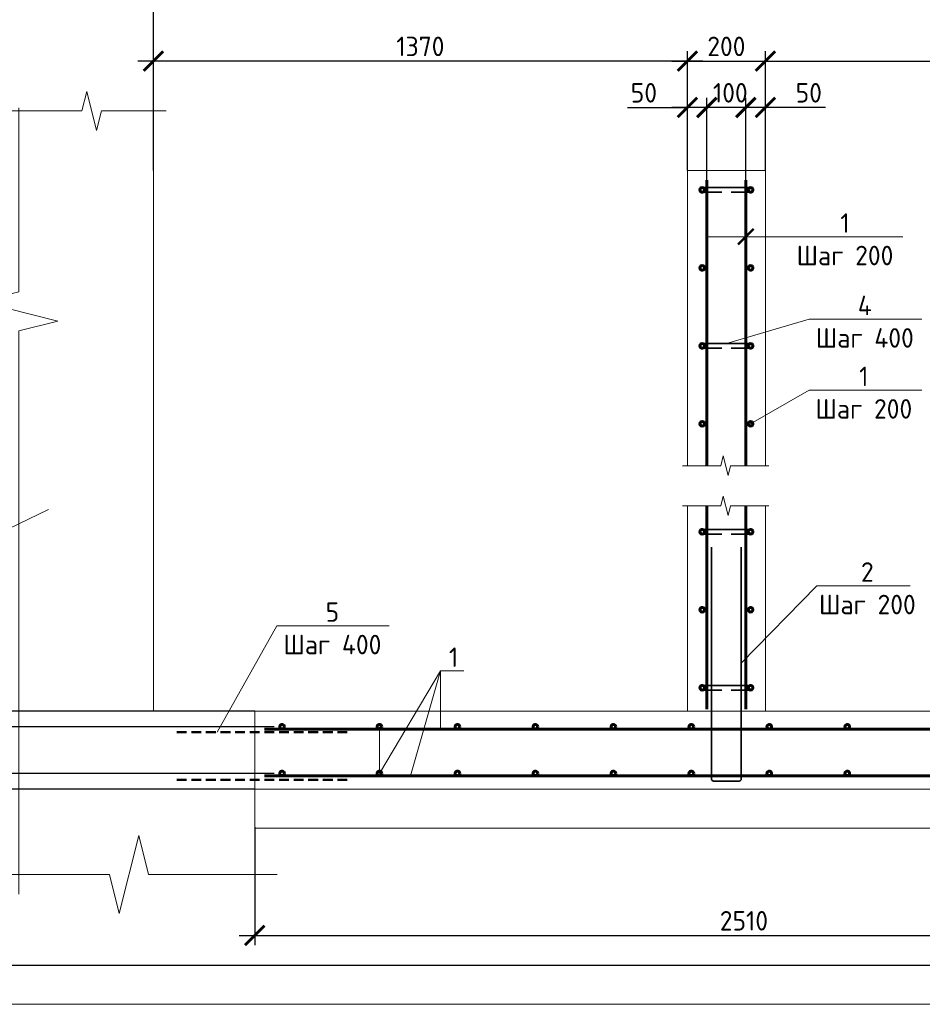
# Model space of a CAD drawing. Header units: millimetres. Extents: x 130535 to 1380046, y -231620 to 121434.
# Tile 59 of 135: x 546985 to 558562, y -7790 to 4838. Entities that reach past the tile are written whole.
import ezdxf
from ezdxf import colors
from ezdxf.entities.mleader import LeaderData, LeaderLine
from ezdxf.math import Vec2, Vec3

# ---------------------------------------------------------------- set-up
doc = ezdxf.new("R2010")
doc.units = ezdxf.units.MM
doc.linetypes.add('DASHED2', pattern=[0.375, 0.25, -0.125])
doc.layers.get('DEFPOINTS').update_dxf_attribs({"lineweight": 0})
for name, color, linetype, lineweight in [('Основная 0.35', 7, 'Continuous', 35), ('Основная 0.60', 7, 'Continuous', 60), ('РАЗМЕРЫ', 7, 'Continuous', 9), ('Символы 0.20', 7, 'Continuous', 20), ('Тонкая', 7, 'Continuous', 20), ('Тонкая 0.20', 7, 'Continuous', 20), ('ТОНКИЕ', 7, 'Continuous', 9)]:
    doc.layers.add(name, color=color, linetype=linetype, lineweight=lineweight)
doc.layers.add('ТОЛСТЫЕ_ОСНОВНЫЕ', color=7, linetype='Continuous')
doc.styles.add('GOST-2.304_Type-B', font='GOST_Common.ttf')
doc.dimstyles.new('СПДС', dxfattribs={"dimscale": 100, "dimtxt": 2.5, "dimasz": 2.5, "dimexe": 1.25, "dimexo": 0, "dimtad": 1, "dimdec": 0, "dimtxsty": 'GOST-2.304_Type-B', "dimblk": 'ARCHTICK', "dimcen": 2.5, "dimdle": 2, "dimadec": 0, "dimazin": 2, "dimtfac": 0.75, "dimtdec": 0, "dimtmove": 1, "dimatfit": 3, "dimfxl": 1, "dimtolj": 1, "dimarcsym": 1})

# ---------------------------------------------------------------- blocks, each defined once
blk = doc.blocks.new('*U1409')
at = {"layer": 'ТОЛСТЫЕ_ОСНОВНЫЕ'}
blk.add_lwpolyline([(20, 5), (589, 5), (589, 415), (20, 415)], close=True, dxfattribs=at)
at = {"layer": 'ТОНКИЕ'}
blk.add_lwpolyline([(0, 0), (594, 0), (594, 420), (0, 420)], close=True, dxfattribs=at)
blk = doc.blocks.new('*U1410')
at = {"layer": 'ТОЛСТЫЕ_ОСНОВНЫЕ'}
blk.add_lwpolyline([(20, 5), (589, 5), (589, 415), (20, 415)], close=True, dxfattribs=at)
at = {"layer": 'ТОНКИЕ'}
blk.add_lwpolyline([(0, 0), (594, 0), (594, 420), (0, 420)], close=True, dxfattribs=at)
blk = doc.blocks.new('_None')
blk = doc.blocks.new('_ArchTick')
at = {"color": 0, "linetype": 'ByBlock', "const_width": 0.15}
blk.add_lwpolyline([(-0.5, -0.5), (0.5, 0.5)], dxfattribs=at)
blk = doc.blocks.new('*D360')
at = {"layer": 'DEFPOINTS', "color": 0, "linetype": 'Continuous', "lineweight": 0, "transparency": 16777216}
for p in [(546056, -4830), (550249, -4830), (549999, -5030)]:
    blk.add_point(p, dxfattribs=at)
at = {"layer": 'РАЗМЕРЫ', "color": 0, "linetype": 'Continuous', "lineweight": -2, "transparency": 16777216}
for p, q in [((546056, -5230), (546056, -4630)), ((550249, -4830), (545931, -4830)), ((549999, -5030), (545931, -5030)), ((546056, -5937), (546056, -5030))]:
    blk.add_line(p, q, dxfattribs=at)
at = {"layer": 'РАЗМЕРЫ', "color": 0, "linetype": 'Continuous', "lineweight": -2, "transparency": 16777216, "xscale": 250, "yscale": 250, "zscale": 250}
for p, rotation in [((546056, -4830), 90), ((546056, -5030), 270)]:
    blk.add_blockref('_ArchTick', p, dxfattribs=dict(at, rotation=rotation))
at = {"layer": 'РАЗМЕРЫ', "color": 0, "linetype": 'Continuous', "lineweight": 0, "transparency": 16777216, "insert": (545869, -5724), "char_height": 250, "attachment_point": 5, "rotation": 90, "style": 'GOST-2.304_Type-B'}
blk.add_mtext('\\A1;50', dxfattribs=at)
blk = doc.blocks.new('*D361')
at = {"layer": 'DEFPOINTS', "color": 0, "linetype": 'Continuous', "lineweight": 0, "transparency": 16777216}
for p in [(546056, -4230), (550249, -4230), (550249, -4830)]:
    blk.add_point(p, dxfattribs=at)
at = {"layer": 'РАЗМЕРЫ', "color": 0, "linetype": 'Continuous', "lineweight": -2, "transparency": 16777216}
for p, q in [((546056, -5030), (546056, -4030)), ((550249, -4230), (545931, -4230)), ((550249, -4830), (545931, -4830))]:
    blk.add_line(p, q, dxfattribs=at)
at = {"layer": 'РАЗМЕРЫ', "color": 0, "linetype": 'Continuous', "lineweight": -2, "transparency": 16777216, "xscale": 250, "yscale": 250, "zscale": 250}
for p, rotation in [((546056, -4230), 90), ((546056, -4830), 270)]:
    blk.add_blockref('_ArchTick', p, dxfattribs=dict(at, rotation=rotation))
at = {"layer": 'РАЗМЕРЫ', "color": 0, "linetype": 'Continuous', "lineweight": 0, "transparency": 16777216, "insert": (545869, -4530), "char_height": 250, "attachment_point": 5, "rotation": 90, "style": 'GOST-2.304_Type-B'}
blk.add_mtext('\\A1;100', dxfattribs=at)
blk = doc.blocks.new('*D362')
at = {"layer": 'DEFPOINTS', "color": 0, "linetype": 'Continuous', "lineweight": 0, "transparency": 16777216}
for p in [(546056, -4030), (549999, -4030), (550249, -4230)]:
    blk.add_point(p, dxfattribs=at)
at = {"layer": 'РАЗМЕРЫ', "color": 0, "linetype": 'Continuous', "lineweight": -2, "transparency": 16777216}
for p, q in [((546056, -3109), (546056, -4030)), ((546056, -4430), (546056, -3830)), ((549999, -4030), (545931, -4030)), ((550249, -4230), (545931, -4230))]:
    blk.add_line(p, q, dxfattribs=at)
at = {"layer": 'РАЗМЕРЫ', "color": 0, "linetype": 'Continuous', "lineweight": -2, "transparency": 16777216, "xscale": 250, "yscale": 250, "zscale": 250}
for p, rotation in [((546056, -4030), 90), ((546056, -4230), 270)]:
    blk.add_blockref('_ArchTick', p, dxfattribs=dict(at, rotation=rotation))
at = {"layer": 'РАЗМЕРЫ', "color": 0, "linetype": 'Continuous', "lineweight": 0, "transparency": 16777216, "insert": (545869, -3321), "char_height": 250, "attachment_point": 5, "rotation": 90, "style": 'GOST-2.304_Type-B'}
blk.add_mtext('\\A1;50', dxfattribs=at)
blk = doc.blocks.new('*D366')
at = {"layer": 'DEFPOINTS', "color": 0, "linetype": 'Continuous', "lineweight": 0, "transparency": 16777216}
for p in [(562549, -4030), (549999, -5520), (562549, -6906)]:
    blk.add_point(p, dxfattribs=at)
at = {"layer": 'РАЗМЕРЫ', "color": 0, "linetype": 'Continuous', "lineweight": -2, "transparency": 16777216}
for p, q in [((562549, -4030), (562549, -7031)), ((549999, -5520), (549999, -7031)), ((549799, -6906), (562749, -6906))]:
    blk.add_line(p, q, dxfattribs=at)
at = {"layer": 'РАЗМЕРЫ', "color": 0, "linetype": 'Continuous', "lineweight": -2, "transparency": 16777216, "xscale": 250, "yscale": 250, "zscale": 250, "rotation": 180}
blk.add_blockref('_ArchTick', (549999, -6906), dxfattribs=at)
at = {"layer": 'РАЗМЕРЫ', "color": 0, "linetype": 'Continuous', "lineweight": -2, "transparency": 16777216, "xscale": 250, "yscale": 250, "zscale": 250}
blk.add_blockref('_ArchTick', (562549, -6906), dxfattribs=at)
at = {"layer": 'РАЗМЕРЫ', "color": 0, "linetype": 'Continuous', "lineweight": 0, "transparency": 16777216, "insert": (556274, -6719), "char_height": 250, "attachment_point": 5, "style": 'GOST-2.304_Type-B'}
blk.add_mtext('\\A1;2510', dxfattribs=at)
blk = doc.blocks.new('*D349')
at = {"layer": 'DEFPOINTS', "color": 0, "linetype": 'Continuous', "lineweight": 0, "transparency": 16777216}
for p in [(548699, 5238), (548699, 2905), (563549, 2905)]:
    blk.add_point(p, dxfattribs=at)
at = {"layer": 'РАЗМЕРЫ', "color": 0, "linetype": 'Continuous', "lineweight": -2, "transparency": 16777216}
for p, q in [((548699, 2905), (548699, 5363)), ((563549, 2905), (563549, 5363)), ((563749, 5238), (548499, 5238))]:
    blk.add_line(p, q, dxfattribs=at)
at = {"layer": 'РАЗМЕРЫ', "color": 0, "linetype": 'Continuous', "lineweight": -2, "transparency": 16777216, "xscale": 250, "yscale": 250, "zscale": 250, "rotation": 180}
blk.add_blockref('_ArchTick', (548699, 5238), dxfattribs=at)
at = {"layer": 'РАЗМЕРЫ', "color": 0, "linetype": 'Continuous', "lineweight": -2, "transparency": 16777216, "xscale": 250, "yscale": 250, "zscale": 250}
blk.add_blockref('_ArchTick', (563549, 5238), dxfattribs=at)
at = {"layer": 'РАЗМЕРЫ', "color": 0, "linetype": 'Continuous', "lineweight": 0, "transparency": 16777216, "insert": (556124, 5426), "char_height": 250, "attachment_point": 5, "style": 'GOST-2.304_Type-B'}
blk.add_mtext('\\A1;2970', dxfattribs=at)
blk = doc.blocks.new('*D389')
at = {"layer": 'DEFPOINTS', "color": 0, "linetype": 'Continuous', "lineweight": 0, "transparency": 16777216}
for p in [(556299, 3712), (556549, 2905), (556299, 2780)]:
    blk.add_point(p, dxfattribs=at)
at = {"layer": 'РАЗМЕРЫ', "color": 0, "linetype": 'Continuous', "lineweight": -2, "transparency": 16777216}
for p, q in [((556299, 2780), (556299, 3837)), ((556549, 2905), (556549, 3837)), ((556749, 3712), (556099, 3712)), ((557319, 3712), (556549, 3712))]:
    blk.add_line(p, q, dxfattribs=at)
at = {"layer": 'РАЗМЕРЫ', "color": 0, "linetype": 'Continuous', "lineweight": -2, "transparency": 16777216, "xscale": 250, "yscale": 250, "zscale": 250, "rotation": 180}
blk.add_blockref('_ArchTick', (556299, 3712), dxfattribs=at)
at = {"layer": 'РАЗМЕРЫ', "color": 0, "linetype": 'Continuous', "lineweight": -2, "transparency": 16777216, "xscale": 250, "yscale": 250, "zscale": 250}
blk.add_blockref('_ArchTick', (556549, 3712), dxfattribs=at)
at = {"layer": 'РАЗМЕРЫ', "color": 0, "linetype": 'Continuous', "lineweight": 0, "transparency": 16777216, "insert": (557106, 3900), "char_height": 250, "attachment_point": 5, "style": 'GOST-2.304_Type-B'}
blk.add_mtext('\\A1;50', dxfattribs=at)
blk = doc.blocks.new('*D390')
at = {"layer": 'DEFPOINTS', "color": 0, "linetype": 'Continuous', "lineweight": 0, "transparency": 16777216}
for p in [(555799, 3712), (555799, 2780), (556299, 2780)]:
    blk.add_point(p, dxfattribs=at)
at = {"layer": 'РАЗМЕРЫ', "color": 0, "linetype": 'Continuous', "lineweight": -2, "transparency": 16777216}
for p, q in [((555799, 2780), (555799, 3837)), ((556299, 2780), (556299, 3837)), ((556499, 3712), (555599, 3712))]:
    blk.add_line(p, q, dxfattribs=at)
at = {"layer": 'РАЗМЕРЫ', "color": 0, "linetype": 'Continuous', "lineweight": -2, "transparency": 16777216, "xscale": 250, "yscale": 250, "zscale": 250, "rotation": 180}
blk.add_blockref('_ArchTick', (555799, 3712), dxfattribs=at)
at = {"layer": 'РАЗМЕРЫ', "color": 0, "linetype": 'Continuous', "lineweight": -2, "transparency": 16777216, "xscale": 250, "yscale": 250, "zscale": 250}
blk.add_blockref('_ArchTick', (556299, 3712), dxfattribs=at)
at = {"layer": 'РАЗМЕРЫ', "color": 0, "linetype": 'Continuous', "lineweight": 0, "transparency": 16777216, "insert": (556099, 3900), "char_height": 250, "attachment_point": 5, "style": 'GOST-2.304_Type-B'}
blk.add_mtext('\\A1;100', dxfattribs=at)
blk = doc.blocks.new('*D391')
at = {"layer": 'DEFPOINTS', "color": 0, "linetype": 'Continuous', "lineweight": 0, "transparency": 16777216}
for p in [(555549, 3712), (555549, 2905), (555799, 2780)]:
    blk.add_point(p, dxfattribs=at)
at = {"layer": 'РАЗМЕРЫ', "color": 0, "linetype": 'Continuous', "lineweight": -2, "transparency": 16777216}
for p, q in [((555549, 2905), (555549, 3837)), ((555799, 2780), (555799, 3837)), ((554779, 3712), (555549, 3712)), ((555999, 3712), (555349, 3712))]:
    blk.add_line(p, q, dxfattribs=at)
at = {"layer": 'РАЗМЕРЫ', "color": 0, "linetype": 'Continuous', "lineweight": -2, "transparency": 16777216, "xscale": 250, "yscale": 250, "zscale": 250, "rotation": 180}
blk.add_blockref('_ArchTick', (555549, 3712), dxfattribs=at)
at = {"layer": 'РАЗМЕРЫ', "color": 0, "linetype": 'Continuous', "lineweight": -2, "transparency": 16777216, "xscale": 250, "yscale": 250, "zscale": 250}
blk.add_blockref('_ArchTick', (555799, 3712), dxfattribs=at)
at = {"layer": 'РАЗМЕРЫ', "color": 0, "linetype": 'Continuous', "lineweight": 0, "transparency": 16777216, "insert": (554991, 3900), "char_height": 250, "attachment_point": 5, "style": 'GOST-2.304_Type-B'}
blk.add_mtext('\\A1;50', dxfattribs=at)
blk = doc.blocks.new('*D388')
at = {"layer": 'DEFPOINTS', "color": 0, "linetype": 'Continuous', "lineweight": 0, "transparency": 16777216}
for p in [(556549, 4307), (555549, 2905), (556549, 2905)]:
    blk.add_point(p, dxfattribs=at)
at = {"layer": 'РАЗМЕРЫ', "color": 0, "linetype": 'Continuous', "lineweight": -2, "transparency": 16777216}
for p, q in [((555549, 2905), (555549, 4432)), ((556549, 2905), (556549, 4432)), ((555349, 4307), (556749, 4307))]:
    blk.add_line(p, q, dxfattribs=at)
at = {"layer": 'РАЗМЕРЫ', "color": 0, "linetype": 'Continuous', "lineweight": -2, "transparency": 16777216, "xscale": 250, "yscale": 250, "zscale": 250, "rotation": 180}
blk.add_blockref('_ArchTick', (555549, 4307), dxfattribs=at)
at = {"layer": 'РАЗМЕРЫ', "color": 0, "linetype": 'Continuous', "lineweight": -2, "transparency": 16777216, "xscale": 250, "yscale": 250, "zscale": 250}
blk.add_blockref('_ArchTick', (556549, 4307), dxfattribs=at)
at = {"layer": 'РАЗМЕРЫ', "color": 0, "linetype": 'Continuous', "lineweight": 0, "transparency": 16777216, "insert": (556049, 4495), "char_height": 250, "attachment_point": 5, "style": 'GOST-2.304_Type-B'}
blk.add_mtext('\\A1;200', dxfattribs=at)
blk = doc.blocks.new('*D392')
at = {"layer": 'DEFPOINTS', "color": 0, "linetype": 'Continuous', "lineweight": 0, "transparency": 16777216}
for p in [(562549, 4307), (556549, 2905), (562549, 2905)]:
    blk.add_point(p, dxfattribs=at)
at = {"layer": 'РАЗМЕРЫ', "color": 0, "linetype": 'Continuous', "lineweight": -2, "transparency": 16777216}
for p, q in [((556549, 2905), (556549, 4432)), ((562549, 2905), (562549, 4432)), ((556349, 4307), (562749, 4307))]:
    blk.add_line(p, q, dxfattribs=at)
at = {"layer": 'РАЗМЕРЫ', "color": 0, "linetype": 'Continuous', "lineweight": -2, "transparency": 16777216, "xscale": 250, "yscale": 250, "zscale": 250, "rotation": 180}
blk.add_blockref('_ArchTick', (556549, 4307), dxfattribs=at)
at = {"layer": 'РАЗМЕРЫ', "color": 0, "linetype": 'Continuous', "lineweight": -2, "transparency": 16777216, "xscale": 250, "yscale": 250, "zscale": 250}
blk.add_blockref('_ArchTick', (562549, 4307), dxfattribs=at)
at = {"layer": 'РАЗМЕРЫ', "color": 0, "linetype": 'Continuous', "lineweight": 0, "transparency": 16777216, "insert": (559549, 4495), "char_height": 250, "attachment_point": 5, "style": 'GOST-2.304_Type-B'}
blk.add_mtext('\\A1;1200', dxfattribs=at)
blk = doc.blocks.new('*D393')
at = {"layer": 'DEFPOINTS', "color": 0, "linetype": 'Continuous', "lineweight": 0, "transparency": 16777216}
for p in [(548699, 4307), (548699, 2905), (555549, 2905)]:
    blk.add_point(p, dxfattribs=at)
at = {"layer": 'РАЗМЕРЫ', "color": 0, "linetype": 'Continuous', "lineweight": -2, "transparency": 16777216}
for p, q in [((548699, 2905), (548699, 4432)), ((555549, 2905), (555549, 4432)), ((555749, 4307), (548499, 4307))]:
    blk.add_line(p, q, dxfattribs=at)
at = {"layer": 'РАЗМЕРЫ', "color": 0, "linetype": 'Continuous', "lineweight": -2, "transparency": 16777216, "xscale": 250, "yscale": 250, "zscale": 250, "rotation": 180}
blk.add_blockref('_ArchTick', (548699, 4307), dxfattribs=at)
at = {"layer": 'РАЗМЕРЫ', "color": 0, "linetype": 'Continuous', "lineweight": -2, "transparency": 16777216, "xscale": 250, "yscale": 250, "zscale": 250}
blk.add_blockref('_ArchTick', (555549, 4307), dxfattribs=at)
at = {"layer": 'РАЗМЕРЫ', "color": 0, "linetype": 'Continuous', "lineweight": 0, "transparency": 16777216, "insert": (552124, 4495), "char_height": 250, "attachment_point": 5, "style": 'GOST-2.304_Type-B'}
blk.add_mtext('\\A1;1370', dxfattribs=at)

msp = doc.modelspace()

# ---------------------------------------------------------------- linework, layer by layer
at = {"linetype": 'DASHED2', "lineweight": 50, "ltscale": 500}
for p, q in [((548999.3, -4299.7), (551219.2, -4299.7)), ((548999.3, -4909.7), (551219.2, -4909.7))]:
    msp.add_line(p, q, dxfattribs=at)
at = {"linetype": 'ByBlock', "lineweight": 20, "ltscale": 0.5}
for points in [[(546972.5, 3707.1), (546972.5, 1347.8), (546472.5, 1222.8), (547472.5, 972.8), (546972.5, 847.8), (546972.5, -6377.2)], [(550287.8, -6127.2), (548636.3, -6127.2), (548511.3, -5627.2), (548261.3, -6627.2), (548136.3, -6127.2), (546695.4, -6127.2)]]:
    msp.add_lwpolyline(points, dxfattribs=at)
at = {"layer": 'Основная 0.35'}
for p, q in [((556359.3, 2684.6), (555739.3, 2684.6)), ((555739.3, 2624.6), (555989.3, 2624.6)), ((556359.3, 2624.6), (556109.3, 2624.6)), ((556359.3, 684.6), (555739.3, 684.6)), ((555739.3, 624.6), (555989.3, 624.6)), ((556359.3, 624.6), (556109.3, 624.6)), ((556359.3, -1699.7), (555739.3, -1699.7)), ((555739.3, -1759.7), (555989.3, -1759.7)), ((556359.3, -1759.7), (556109.3, -1759.7)), ((556359.3, -3699.7), (555739.3, -3699.7)), ((555739.3, -3759.7), (555989.3, -3759.7)), ((556359.3, -3759.7), (556109.3, -3759.7))]:
    msp.add_line(p, q, dxfattribs=at)
msp.add_lwpolyline([(556239.3, -1926.7), (556239.3, -4901.7, -0.4142136), (556214.3, -4926.7), (555884.3, -4926.7, -0.4142136), (555859.3, -4901.7), (555859.3, -1926.7)], format="xyb", dxfattribs=at)
for centre, start, end in [((555739.3, 2654.6), 90, 270), ((556359.3, 2654.6), 270, 90), ((555739.3, -1729.7), 90, 270), ((556359.3, -1729.7), 270, 90), ((555739.3, -3729.7), 90, 270), ((556359.3, -3729.7), 270, 90)]:
    msp.add_arc(centre, 30, start, end, dxfattribs=at)
at = {"layer": 'Основная 0.60'}
for p, q in [((555799.3, -882.3), (555799.3, 2779.6)), ((556299.3, -882.3), (556299.3, 2779.6)), ((555799.3, -4004.7), (555799.3, -1396.4)), ((556299.3, -4004.7), (556299.3, -1396.4)), ((563265.5, -4259.7), (550124.3, -4259.7)), ((563265.5, -4859.7), (550124.3, -4859.7))]:
    msp.add_line(p, q, dxfattribs=at)
for centre in [(555739.3, 2654.6), (556359.3, 2654.6), (555739.3, 1654.6), (556359.3, 1654.6), (555739.3, 654.6), (556359.3, 654.6), (555739.3, -345.4), (556359.3, -345.4), (555739.3, -1729.7), (556359.3, -1729.7), (555739.3, -2729.7), (556359.3, -2729.7), (555739.3, -3729.7), (556359.3, -3729.7), (550349.3, -4229.7), (551599.3, -4229.7), (552599.3, -4229.7), (553599.3, -4229.7), (554599.3, -4229.7), (555599.3, -4229.7), (556599.3, -4229.7), (557599.3, -4229.7), (550349.3, -4829.7), (551599.3, -4829.7), (552599.3, -4829.7), (553599.3, -4829.7), (554599.3, -4829.7), (555599.3, -4829.7), (556599.3, -4829.7), (557599.3, -4829.7)]:
    msp.add_circle(centre, 30, dxfattribs=at)
at = {"layer": 'РАЗМЕРЫ', "linetype": 'Continuous', "lineweight": 0}
for p, q in [((557210, -2421.1), (556239.3, -3414.2)), ((552380.9, -3513.8), (551997.9, -4859.7)), ((552380.9, -3513.8), (552380.9, -4259.7)), ((546972.5, -4029.7), (549999.3, -4029.7)), ((549999.3, -4029.7), (549999.3, -6127.2))]:
    msp.add_line(p, q, dxfattribs=at)
at = {"layer": 'Символы 0.20'}
msp.add_lwpolyline([(557210, -2421.1), (558404.6, -2421.1)], dxfattribs=at)
at = {"layer": 'Тонкая'}
for points in [[(546803.7, 3668.4), (546953.7, 3668.4), (547783.2, 3668.4), (547845.7, 3918.4), (547970.7, 3418.4), (548033.2, 3668.4), (548862.8, 3668.4), (548862.8, 3668.4)], [(555486.8, -882.3), (555561.8, -882.3), (555976.6, -882.3), (556007.8, -757.3), (556070.3, -1007.3), (556101.6, -882.3), (556516.3, -882.3), (556591.3, -882.3)], [(555486.8, -1396.4), (555561.8, -1396.4), (555976.6, -1396.4), (556007.8, -1271.4), (556070.3, -1521.4), (556101.6, -1396.4), (556516.3, -1396.4), (556591.3, -1396.4)]]:
    msp.add_lwpolyline(points, dxfattribs=at)
at = {"layer": 'Тонкая 0.20'}
for p, q in [((548699.3, 3457.1), (548699.3, -4029.7)), ((555549.3, 2904.6), (556549.3, 2904.6)), ((555549.3, -882.3), (555549.3, 2904.6)), ((556549.3, 2904.6), (556549.3, -882.3)), ((555549.3, -882.3), (555549.3, -694.5)), ((556549.3, -694.5), (556549.3, -882.3)), ((555549.3, -4029.7), (555549.3, -1396.4)), ((555549.3, -4004.7), (555549.3, -1396.4)), ((556549.3, -1396.4), (556549.3, -4004.7)), ((556549.3, -1396.4), (556549.3, -4029.7)), ((549999.3, -5029.7), (549999.3, -4029.7)), ((549999.3, -4029.7), (562549.3, -4029.7)), ((564049.3, -5029.7), (549999.3, -5029.7)), ((558049.3, -5029.7), (558549.3, -5029.7)), ((564049.3, -5529.7), (549999.3, -5529.7))]:
    msp.add_line(p, q, dxfattribs=at)

# ---------------------------------------------------------------- block references
at = {"xscale": 100, "yscale": 100, "zscale": 100}
for name in ['*U1409', '*U1410']:
    msp.add_blockref(name, (539249.9, -7790.1), dxfattribs=at)

# ---------------------------------------------------------------- texts
at = {"layer": 'Символы 0.20', "insert": (557857.1, -2121.1), "char_height": 250, "attachment_point": 2, "style": 'GOST-2.304_Type-B'}
msp.add_mtext('2\\PШаг 200', dxfattribs=at)

# ---------------------------------------------------------------- dimensions: what is measured, and where the dimension line sits
at = {"layer": 'РАЗМЕРЫ', "color": 3, "linetype": 'Continuous', "lineweight": 0}
for base, p1, p2, picture, middle in [((548699.3, 5238.3), (563549.3, 2904.6), (548699.3, 2904.6), '*D349', (556124.3, 5425.8)), ((548699.3, 4307.1), (555549.3, 2904.6), (548699.3, 2904.6), '*D393', (552124.3, 4494.6)), ((556549.3, 4307.1), (555549.3, 2904.6), (556549.3, 2904.6), '*D388', (556049.3, 4494.6)), ((562549.3, 4307.1), (556549.3, 2904.6), (562549.3, 2904.6), '*D392', (559549.3, 4494.6))]:
    dim = msp.add_linear_dim(base=base, p1=p1, p2=p2, dimstyle='СПДС', override={"dimlfac": 0.2}, dxfattribs=at)
    dim.commit()
    dim.dimension.update_dxf_attribs({"geometry": picture, "text_midpoint": middle})
for base, p1, p2, picture, middle in [((555549.3, 3712.2), (555799.3, 2779.6), (555549.3, 2904.6), '*D391', (554991.1, 3681.2)), ((555799.3, 3712.2), (556299.3, 2779.6), (555799.3, 2779.6), '*D390', (556099.3, 3712.2)), ((556299.3, 3712.2), (556549.3, 2904.6), (556299.3, 2779.6), '*D389', (557106, 3682.2))]:
    dim = msp.add_linear_dim(base=base, p1=p1, p2=p2, angle=180, dimstyle='СПДС', override={"dimlfac": 0.2}, dxfattribs=at)
    dim.commit()
    dim.dimension.update_dxf_attribs({"geometry": picture, "text_midpoint": middle, "dimtype": 160})
for base, p1, p2, picture, middle in [((546056.2, -4029.7), (550249.3, -4229.7), (549999.3, -4029.7), '*D362', (546037.4, -3321.2)), ((546056.2, -4829.7), (549999.3, -5029.7), (550249.3, -4829.7), '*D360', (546107.8, -5724.4))]:
    dim = msp.add_linear_dim(base=base, p1=p1, p2=p2, angle=90, text='50', dimstyle='СПДС', override={"dimlfac": 0.2}, dxfattribs=at)
    dim.commit()
    dim.dimension.update_dxf_attribs({"geometry": picture, "text_midpoint": middle, "dimtype": 160})
dim = msp.add_linear_dim(base=(546056.2, -4229.7), p1=(550249.3, -4829.7), p2=(550249.3, -4229.7), angle=90, text='100', dimstyle='СПДС', override={"dimlfac": 0.2}, dxfattribs=at)
dim.commit()
dim.dimension.update_dxf_attribs({"geometry": '*D361', "text_midpoint": (545868.7, -4529.7)})
dim = msp.add_linear_dim(base=(562549.3, -6906.1), p1=(549999.3, -5520.5), p2=(562549.3, -4029.7), angle=180, dimstyle='СПДС', override={"dimlfac": 0.2}, dxfattribs=at)
dim.commit()
dim.dimension.update_dxf_attribs({"geometry": '*D366', "text_midpoint": (556274.3, -6718.6)})

# ---------------------------------------------------------------- leaders
at = {"layer": 'Символы 0.20'}
ml = msp.add_multileader_mtext('Standard', dxfattribs=at)
ml.set_content('1\\PШаг 200', color=256, style='GOST-2.304_Type-B')
ml.set_leader_properties(color=256, linetype='ByLayer', lineweight=-1)
ml.set_arrow_properties(name='ARCHTICK')
ml.build(insert=Vec2(0, 0))
ml.multileader.update_dxf_attribs({"text_left_attachment_type": 6, "text_right_attachment_type": 6, "dogleg_length": 1, "arrow_head_size": 200, "scale": 20})
ctx = ml.context
ctx.base_point, ctx.scale, ctx.char_height, ctx.arrow_head_size, ctx.landing_gap_size, ctx.plane_origin = Vec3(556968.2, 2054.9), 20, 250, 200, 9, Vec3(544449.3, 7970.5)
ctx.left_attachment, ctx.right_attachment, ctx.text_align_type = 6, 6, 1
notes = []
notes.append((ctx, [(1, (1, 1, 0), (556868.2, 2054.9), (1, 0), 100, [(1, [(556299.3, 2054.9), (555799.3, 2054.9)], 0, [])])]))
ctx.mtext.insert, ctx.mtext.alignment, ctx.mtext.flow_direction = Vec3(557570, 2354.9), 2, 5
ml = msp.add_multileader_mtext('Standard', dxfattribs=at)
ml.set_content('4\\PШаг 400', color=256, style='GOST-2.304_Type-B')
ml.set_leader_properties(color=256, linetype='ByLayer', lineweight=-1)
ml.set_arrow_properties(name='NONE')
ml.build(insert=Vec2(0, 0))
ml.multileader.update_dxf_attribs({"text_left_attachment_type": 6, "text_right_attachment_type": 6, "dogleg_length": 1, "arrow_head_size": 18, "scale": 20})
ctx = ml.context
ctx.base_point, ctx.scale, ctx.char_height, ctx.arrow_head_size, ctx.landing_gap_size, ctx.plane_origin = Vec3(557210, 998.2), 20, 250, 18, 9, Vec3(544509.3, 2860.4)
ctx.left_attachment, ctx.right_attachment, ctx.text_align_type = 6, 6, 1
notes.append((ctx, [(0, (1, 1, 0), (557110, 998.2), (1, 0), 100, [(0, [(556049.3, 684.6)], 0, [])])]))
ctx.mtext.insert, ctx.mtext.alignment, ctx.mtext.flow_direction = Vec3(557824.3, 1298.2), 2, 5
ml = msp.add_multileader_mtext('Standard', dxfattribs=at)
ml.set_content('1\\PШаг 200', color=256, style='GOST-2.304_Type-B')
ml.set_leader_properties(color=256, linetype='ByLayer', lineweight=-1)
ml.set_arrow_properties(name='NONE')
ml.build(insert=Vec2(0, 0))
ml.multileader.update_dxf_attribs({"text_left_attachment_type": 6, "text_right_attachment_type": 6, "dogleg_length": 1, "arrow_head_size": 18, "scale": 20})
ctx = ml.context
ctx.base_point, ctx.scale, ctx.char_height, ctx.arrow_head_size, ctx.landing_gap_size, ctx.plane_origin = Vec3(557210, 88), 20, 250, 18, 9, Vec3(544509.3, 5570.3)
ctx.left_attachment, ctx.right_attachment, ctx.text_align_type = 6, 6, 1
notes.append((ctx, [(0, (1, 1, 0), (557110, 88), (1, 0), 100, [(0, [(556359.3, -345.4)], 0, [])])]))
ctx.mtext.insert, ctx.mtext.alignment, ctx.mtext.flow_direction = Vec3(557811.8, 388), 2, 5
ml = msp.add_multileader_mtext('Standard', dxfattribs=at)
ml.set_content('Стена', color=256, style='GOST-2.304_Type-B')
ml.set_leader_properties(color=256, linetype='ByLayer', lineweight=-1)
ml.set_arrow_properties(name='NONE')
ml.build(insert=Vec2(0, 0))
ml.multileader.update_dxf_attribs({"text_left_attachment_type": 6, "text_right_attachment_type": 6, "dogleg_length": 1, "arrow_head_size": 18, "scale": 20})
ctx = ml.context
ctx.base_point, ctx.scale, ctx.char_height, ctx.arrow_head_size, ctx.landing_gap_size, ctx.plane_origin = Vec3(544946.5, -2120.1), 20, 250, 18, 9, Vec3(546343.5, -1377.9)
ctx.left_attachment, ctx.right_attachment = 6, 6
notes.append((ctx, [(0, (1, 1, 0), (545964.5, -2120.1), (-1, 0), 100, [(0, [(547354.2, -1442.4)], 0, [])])]))
ctx.mtext.insert, ctx.mtext.flow_direction = Vec3(544955.5, -1820.1), 5
ml = msp.add_multileader_mtext('Standard', dxfattribs=at)
ml.set_content('5\\PШаг 400', color=256, style='GOST-2.304_Type-B')
ml.set_leader_properties(color=256, linetype='ByLayer', lineweight=-1)
ml.set_arrow_properties(name='NONE')
ml.build(insert=Vec2(0, 0))
ml.multileader.update_dxf_attribs({"text_left_attachment_type": 6, "text_right_attachment_type": 6, "dogleg_length": 1, "arrow_head_size": 18, "scale": 20})
ctx = ml.context
ctx.base_point, ctx.scale, ctx.char_height, ctx.arrow_head_size, ctx.landing_gap_size, ctx.plane_origin = Vec3(550381.1, -2934.5), 20, 250, 18, 9, Vec3(549530.4, -1759.8)
ctx.left_attachment, ctx.right_attachment, ctx.text_align_type = 6, 6, 1
notes.append((ctx, [(0, (1, 1, 0), (550281.1, -2934.5), (1, 0), 100, [(0, [(549517.6, -4299.7)], 0, [])])]))
ctx.mtext.insert, ctx.mtext.alignment, ctx.mtext.flow_direction = Vec3(550995.4, -2634.5), 2, 5
ml = msp.add_multileader_mtext('Standard', dxfattribs=at)
ml.set_content('1', color=256, style='GOST-2.304_Type-B')
ml.set_leader_properties(color=256, linetype='ByLayer', lineweight=-1)
ml.set_arrow_properties(name='NONE')
ml.build(insert=Vec2(0, 0))
ml.multileader.update_dxf_attribs({"text_left_attachment_type": 6, "text_right_attachment_type": 6, "dogleg_length": 1, "arrow_head_size": 18, "scale": 20})
ctx = ml.context
ctx.base_point, ctx.scale, ctx.char_height, ctx.arrow_head_size, ctx.landing_gap_size, ctx.plane_origin = Vec3(552480.9, -3513.8), 20, 250, 18, 9, Vec3(549082.6, 1690.3)
ctx.left_attachment, ctx.right_attachment = 6, 6
notes.append((ctx, [(0, (1, 1, 0), (552380.9, -3513.8), (1, 0), 100, [(1, [(551599.3, -4229.7), (551599.3, -4829.7)], 0, [])])]))
ctx.mtext.insert, ctx.mtext.width, ctx.mtext.flow_direction = Vec3(552489.9, -3213.8), 28.429, 5
for ctx, leaders in notes:
    for number, flags, end, landing, length, lines in leaders:
        leader = LeaderData()
        leader.index, (leader.has_last_leader_line, leader.has_dogleg_vector, leader.attachment_direction) = number, flags
        leader.last_leader_point, leader.dogleg_vector, leader.dogleg_length = Vec3(end), Vec3(landing), length
        for number, points, colour, breaks in lines:
            line = LeaderLine()
            line.index, line.vertices, line.color, line.breaks = number, Vec3.list(points), colors.encode_raw_color(colour), breaks
            leader.lines.append(line)
        ctx.leaders.append(leader)

doc.saveas('drawing.dxf')
